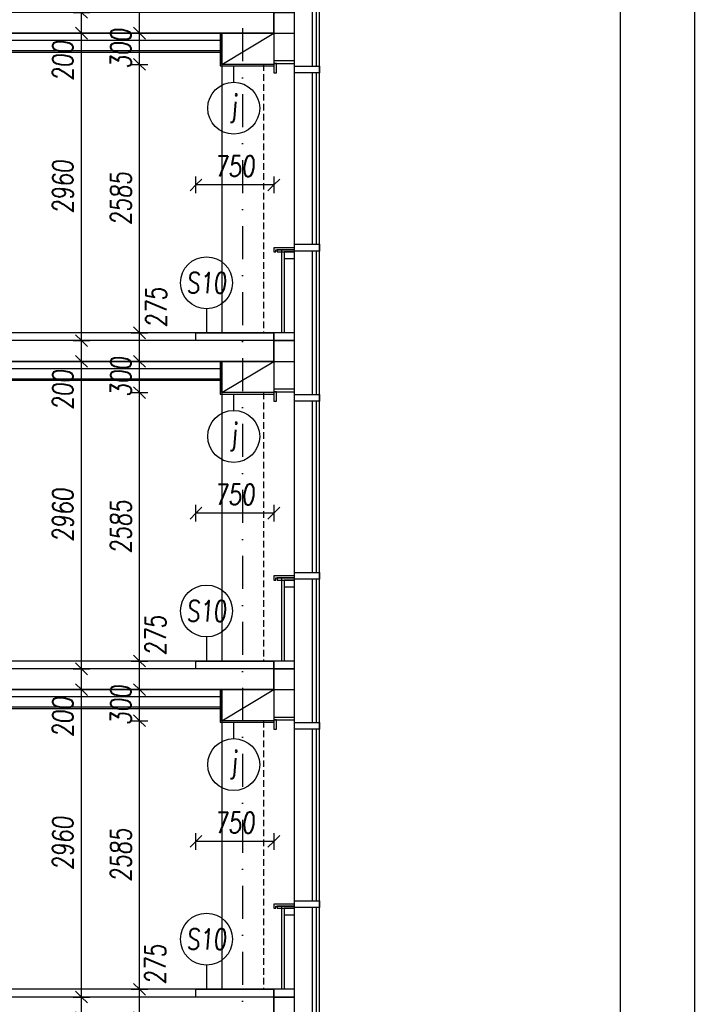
# Model space of a CAD drawing. Header units: millimetres. Extents: x -24606338 to 439687, y 151354 to 480404.
# Tile 42 of 93: x 275416 to 281995, y 229507 to 238987. Entities that reach past the tile are written whole.
import ezdxf
from ezdxf.enums import TextEntityAlignment as Align

# ---------------------------------------------------------------- set-up
doc = ezdxf.new("R2010")
doc.units = ezdxf.units.MM
doc.linetypes.add('ČERCHOVANÁ', pattern=[25.4, 12.7, -6.35, 0, -6.35])
doc.linetypes.add('ČÁRKOVANÁ', pattern=[19.05, 12.7, -6.35])
for name, color, linetype in [('KOTY', 7, 'Continuous'), ('KOTY - FASÁDA', 7, 'Continuous'), ('NOVA', 240, 'Continuous'), ('NOVÁ INTERIERY', 240, 'Continuous'), ('OSY', 7, 'Continuous'), ('TENKA', 4, 'Continuous'), ('TLUSTA', 2, 'Continuous'), ('ŽB', 3, 'Continuous')]:
    doc.layers.add(name, color=color, linetype=linetype)
doc.styles.add('CS-ROMANS', font='romans.shx', dxfattribs={"width": 0.75, "oblique": 5})
doc.styles.add('CS-ROMANS_100', font='romans.shx', dxfattribs={"width": 0.75, "oblique": 5, "height": 200})
doc.dimstyles.new('A_KÓTA_100', dxfattribs={"dimtxt": 200, "dimasz": 4, "dimexe": 100, "dimexo": 1500, "dimgap": 80, "dimtad": 1, "dimdec": 0, "dimdsep": 46, "dimtxsty": 'CS-ROMANS_100', "dimblk": 'KOT_CARA20', "dimcen": 90, "dimse1": 1, "dimse2": 1, "dimclrd": 256, "dimclre": 256, "dimclrt": 256, "dimadec": 0, "dimazin": 0, "dimtfac": 1, "dimtdec": 0, "dimtix": 1, "dimtmove": 2, "dimatfit": 3, "dimldrblk": 'OBLIQUE', "dimfxl": 1, "dimfxlon": 1, "dimtolj": 1, "dimarcsym": 0})

# ---------------------------------------------------------------- blocks, each defined once
blk = doc.blocks.new('A$C2F1015B4')
at = {"layer": 'NOVA'}
for points in [[(-440.9, 2502.5), (-200, 2502.5), (-200, 2567.5), (-440.9, 2567.5)], [(0, 2592.5), (-200, 2592.5), (-200, 2617.5), (0, 2617.5)], [(0, 2502.5), (-25, 2502.5), (-25, 2592.5), (0, 2592.5)], [(-440.9, 787.5), (-200, 787.5), (-200, 852.5), (-440.9, 852.5)], [(-200, 820), (0, 820), (0, 780), (-20, 780), (-20, 800), (-200, 800)], [(-200, 800), (-33.5, 800), (-33.5, 780), (-200, 780)], [(-200, 780), (-100, 780), (-100, 715), (-200, 715)], [(0, -75), (-200, -75), (-200, 0), (0, 0)], [(0, -275), (-200, -275), (-200, -75), (0, -75)]]:
    blk.add_lwpolyline(points, close=True, dxfattribs=at)
for points in [[(-440.9, -592.5), (-440.9, 2567.5)], [(-200, -592.5), (-200, 2567.5)], [(-410.9, 852.5), (-410.9, 2502.5)], [(-370.9, 852.5), (-370.9, 2502.5)], [(-410.9, -592.5), (-410.9, 787.5)], [(-370.9, -592.5), (-370.9, 787.5)], [(-100, 780), (-100, 0)], [(-75, 800), (-75, 0)]]:
    blk.add_lwpolyline(points, dxfattribs=at)
blk = doc.blocks.new('KOT_CARA20')
for p, q in [((0, 0), (-14.1, -14.1)), ((0, 20), (0, -20)), ((0, 0), (14.1, 14.1))]:
    blk.add_line(p, q)
blk = doc.blocks.new('*D2981')
at = {"layer": 'Defpoints', "color": 0, "transparency": 16777216}
for p in [(276569.2, 229652.2), (277361.8, 229652.2), (277361.8, 229377.2)]:
    blk.add_point(p, dxfattribs=at)
at = {"layer": 'KOTY', "lineweight": -2, "transparency": 16777216}
blk.add_line((276569.2, 229381.2), (276569.2, 229648.2), dxfattribs=at)
at = {"layer": 'KOTY', "lineweight": -2, "transparency": 16777216, "xscale": 4, "yscale": 4, "zscale": 4}
for p, rotation in [((276569.2, 229652.2), 90), ((276569.2, 229377.2), 270)]:
    blk.add_blockref('KOT_CARA20', p, dxfattribs=dict(at, rotation=rotation))
at = {"layer": 'KOTY', "transparency": 16777216, "insert": (276720.8, 229891.8), "char_height": 200, "attachment_point": 5, "rotation": 90, "style": 'CS-ROMANS_100'}
blk.add_mtext('\\A1;275', dxfattribs=at)
blk = doc.blocks.new('_OBLIQUE')
at = {"color": 0, "linetype": 'ByBlock', "ltscale": 15}
blk.add_line((-0.5, -0.5), (0.5, 0.5), dxfattribs=at)
blk = doc.blocks.new('*D2982')
at = {"layer": 'Defpoints', "color": 0, "transparency": 16777216}
for p in [(276569.2, 232237.2), (277361.8, 232237.2), (277361.8, 229652.2)]:
    blk.add_point(p, dxfattribs=at)
at = {"layer": 'KOTY', "lineweight": -2, "transparency": 16777216}
blk.add_line((276569.2, 229656.2), (276569.2, 232233.2), dxfattribs=at)
at = {"layer": 'KOTY', "lineweight": -2, "transparency": 16777216, "xscale": 4, "yscale": 4, "zscale": 4}
for p, rotation in [((276569.2, 232237.2), 90), ((276569.2, 229652.2), 270)]:
    blk.add_blockref('KOT_CARA20', p, dxfattribs=dict(at, rotation=rotation))
at = {"layer": 'KOTY', "transparency": 16777216, "insert": (276389.2, 230944.7), "char_height": 200, "attachment_point": 5, "rotation": 90, "style": 'CS-ROMANS_100'}
blk.add_mtext('\\A1;2585', dxfattribs=at)
blk = doc.blocks.new('*D2983')
at = {"layer": 'Defpoints', "color": 0, "transparency": 16777216}
for p in [(276569.2, 232537.2), (277361.8, 232537.2), (277361.8, 232237.2)]:
    blk.add_point(p, dxfattribs=at)
at = {"layer": 'KOTY', "lineweight": -2, "transparency": 16777216}
for p, q in [((276569.2, 232541.2), (276569.2, 232545.2)), ((276569.2, 232237.2), (276569.2, 232537.2)), ((276569.2, 232233.2), (276569.2, 232229.2))]:
    blk.add_line(p, q, dxfattribs=at)
at = {"layer": 'KOTY', "lineweight": -2, "transparency": 16777216, "xscale": 4, "yscale": 4, "zscale": 4}
for p, rotation in [((276569.2, 232537.2), 270), ((276569.2, 232237.2), 90)]:
    blk.add_blockref('KOT_CARA20', p, dxfattribs=dict(at, rotation=rotation))
at = {"layer": 'KOTY', "transparency": 16777216, "insert": (276389.2, 232387.2), "char_height": 200, "attachment_point": 5, "rotation": 90, "style": 'CS-ROMANS_100'}
blk.add_mtext('\\A1;300', dxfattribs=at)
blk = doc.blocks.new('*D2984')
at = {"layer": 'Defpoints', "color": 0, "transparency": 16777216}
for p in [(276569.2, 232812.2), (277361.8, 232812.2), (277361.8, 232537.2)]:
    blk.add_point(p, dxfattribs=at)
at = {"layer": 'KOTY', "lineweight": -2, "transparency": 16777216}
blk.add_line((276569.2, 232541.2), (276569.2, 232808.2), dxfattribs=at)
at = {"layer": 'KOTY', "lineweight": -2, "transparency": 16777216, "xscale": 4, "yscale": 4, "zscale": 4}
for p, rotation in [((276569.2, 232812.2), 90), ((276569.2, 232537.2), 270)]:
    blk.add_blockref('KOT_CARA20', p, dxfattribs=dict(at, rotation=rotation))
at = {"layer": 'KOTY', "transparency": 16777216, "insert": (276722.5, 233058.6), "char_height": 200, "attachment_point": 5, "rotation": 90, "style": 'CS-ROMANS_100'}
blk.add_mtext('\\A1;275', dxfattribs=at)
blk = doc.blocks.new('*D2985')
at = {"layer": 'Defpoints', "color": 0, "transparency": 16777216}
for p in [(276569.2, 235397.2), (277361.8, 235397.2), (277361.8, 232812.2)]:
    blk.add_point(p, dxfattribs=at)
at = {"layer": 'KOTY', "lineweight": -2, "transparency": 16777216}
blk.add_line((276569.2, 232816.2), (276569.2, 235393.2), dxfattribs=at)
at = {"layer": 'KOTY', "lineweight": -2, "transparency": 16777216, "xscale": 4, "yscale": 4, "zscale": 4}
for p, rotation in [((276569.2, 235397.2), 90), ((276569.2, 232812.2), 270)]:
    blk.add_blockref('KOT_CARA20', p, dxfattribs=dict(at, rotation=rotation))
at = {"layer": 'KOTY', "transparency": 16777216, "insert": (276389.2, 234104.7), "char_height": 200, "attachment_point": 5, "rotation": 90, "style": 'CS-ROMANS_100'}
blk.add_mtext('\\A1;2585', dxfattribs=at)
blk = doc.blocks.new('*D2986')
at = {"layer": 'Defpoints', "color": 0, "transparency": 16777216}
for p in [(276569.2, 235697.2), (277361.8, 235697.2), (277361.8, 235397.2)]:
    blk.add_point(p, dxfattribs=at)
at = {"layer": 'KOTY', "lineweight": -2, "transparency": 16777216}
for p, q in [((276569.2, 235701.2), (276569.2, 235705.2)), ((276569.2, 235397.2), (276569.2, 235697.2)), ((276569.2, 235393.2), (276569.2, 235389.2))]:
    blk.add_line(p, q, dxfattribs=at)
at = {"layer": 'KOTY', "lineweight": -2, "transparency": 16777216, "xscale": 4, "yscale": 4, "zscale": 4}
for p, rotation in [((276569.2, 235697.2), 270), ((276569.2, 235397.2), 90)]:
    blk.add_blockref('KOT_CARA20', p, dxfattribs=dict(at, rotation=rotation))
at = {"layer": 'KOTY', "transparency": 16777216, "insert": (276389.2, 235547.2), "char_height": 200, "attachment_point": 5, "rotation": 90, "style": 'CS-ROMANS_100'}
blk.add_mtext('\\A1;300', dxfattribs=at)
blk = doc.blocks.new('*D2987')
at = {"layer": 'Defpoints', "color": 0, "transparency": 16777216}
for p in [(276569.2, 235972.2), (277361.8, 235972.2), (277361.8, 235697.2)]:
    blk.add_point(p, dxfattribs=at)
at = {"layer": 'KOTY', "lineweight": -2, "transparency": 16777216}
blk.add_line((276569.2, 235701.2), (276569.2, 235968.2), dxfattribs=at)
at = {"layer": 'KOTY', "lineweight": -2, "transparency": 16777216, "xscale": 4, "yscale": 4, "zscale": 4}
for p, rotation in [((276569.2, 235972.2), 90), ((276569.2, 235697.2), 270)]:
    blk.add_blockref('KOT_CARA20', p, dxfattribs=dict(at, rotation=rotation))
at = {"layer": 'KOTY', "transparency": 16777216, "insert": (276728.8, 236216.4), "char_height": 200, "attachment_point": 5, "rotation": 90, "style": 'CS-ROMANS_100'}
blk.add_mtext('\\A1;275', dxfattribs=at)
blk = doc.blocks.new('*D2988')
at = {"layer": 'Defpoints', "color": 0, "transparency": 16777216}
for p in [(276569.2, 238557.2), (277361.8, 238557.2), (277361.8, 235972.2)]:
    blk.add_point(p, dxfattribs=at)
at = {"layer": 'KOTY', "lineweight": -2, "transparency": 16777216}
blk.add_line((276569.2, 235976.2), (276569.2, 238553.2), dxfattribs=at)
at = {"layer": 'KOTY', "lineweight": -2, "transparency": 16777216, "xscale": 4, "yscale": 4, "zscale": 4}
for p, rotation in [((276569.2, 238557.2), 90), ((276569.2, 235972.2), 270)]:
    blk.add_blockref('KOT_CARA20', p, dxfattribs=dict(at, rotation=rotation))
at = {"layer": 'KOTY', "transparency": 16777216, "insert": (276389.2, 237264.7), "char_height": 200, "attachment_point": 5, "rotation": 90, "style": 'CS-ROMANS_100'}
blk.add_mtext('\\A1;2585', dxfattribs=at)
blk = doc.blocks.new('*D2989')
at = {"layer": 'Defpoints', "color": 0, "transparency": 16777216}
for p in [(276569.2, 238857.2), (277361.8, 238857.2), (277361.8, 238557.2)]:
    blk.add_point(p, dxfattribs=at)
at = {"layer": 'KOTY', "lineweight": -2, "transparency": 16777216}
for p, q in [((276569.2, 238861.2), (276569.2, 238865.2)), ((276569.2, 238557.2), (276569.2, 238857.2)), ((276569.2, 238553.2), (276569.2, 238549.2))]:
    blk.add_line(p, q, dxfattribs=at)
at = {"layer": 'KOTY', "lineweight": -2, "transparency": 16777216, "xscale": 4, "yscale": 4, "zscale": 4}
for p, rotation in [((276569.2, 238857.2), 270), ((276569.2, 238557.2), 90)]:
    blk.add_blockref('KOT_CARA20', p, dxfattribs=dict(at, rotation=rotation))
at = {"layer": 'KOTY', "transparency": 16777216, "insert": (276389.2, 238707.2), "char_height": 200, "attachment_point": 5, "rotation": 90, "style": 'CS-ROMANS_100'}
blk.add_mtext('\\A1;300', dxfattribs=at)
blk = doc.blocks.new('*D2990')
at = {"layer": 'Defpoints', "color": 0, "transparency": 16777216}
for p in [(276569.2, 239132.2), (277361.8, 239132.2), (277361.8, 238857.2)]:
    blk.add_point(p, dxfattribs=at)
at = {"layer": 'KOTY', "lineweight": -2, "transparency": 16777216}
blk.add_line((276569.2, 238861.2), (276569.2, 239128.2), dxfattribs=at)
at = {"layer": 'KOTY', "lineweight": -2, "transparency": 16777216, "xscale": 4, "yscale": 4, "zscale": 4}
for p, rotation in [((276569.2, 239132.2), 90), ((276569.2, 238857.2), 270)]:
    blk.add_blockref('KOT_CARA20', p, dxfattribs=dict(at, rotation=rotation))
at = {"layer": 'KOTY', "transparency": 16777216, "insert": (276702.1, 239368.3), "char_height": 200, "attachment_point": 5, "rotation": 90, "style": 'CS-ROMANS_100'}
blk.add_mtext('\\A1;275', dxfattribs=at)
blk = doc.blocks.new('*D3215')
at = {"layer": 'Defpoints', "color": 0, "transparency": 16777216}
for p in [(276010.8, 229577.2), (276121, 229577.2), (276121, 229377.2)]:
    blk.add_point(p, dxfattribs=at)
at = {"layer": 'KOTY', "lineweight": -2, "transparency": 16777216}
blk.add_line((276010.8, 229381.2), (276010.8, 229573.2), dxfattribs=at)
at = {"layer": 'KOTY', "lineweight": -2, "transparency": 16777216, "xscale": 4, "yscale": 4, "zscale": 4}
for p, rotation in [((276010.8, 229577.2), 90), ((276010.8, 229377.2), 270)]:
    blk.add_blockref('KOT_CARA20', p, dxfattribs=dict(at, rotation=rotation))
at = {"layer": 'KOTY', "transparency": 16777216, "insert": (275830.8, 229134.6), "char_height": 200, "attachment_point": 5, "rotation": 90, "style": 'CS-ROMANS_100'}
blk.add_mtext('\\A1;200', dxfattribs=at)
blk = doc.blocks.new('*D3216')
at = {"layer": 'Defpoints', "color": 0, "transparency": 16777216}
for p in [(276010.8, 232537.2), (276121, 232537.2), (276121, 229577.2)]:
    blk.add_point(p, dxfattribs=at)
at = {"layer": 'KOTY', "lineweight": -2, "transparency": 16777216}
blk.add_line((276010.8, 229581.2), (276010.8, 232533.2), dxfattribs=at)
at = {"layer": 'KOTY', "lineweight": -2, "transparency": 16777216, "xscale": 4, "yscale": 4, "zscale": 4}
for p, rotation in [((276010.8, 232537.2), 90), ((276010.8, 229577.2), 270)]:
    blk.add_blockref('KOT_CARA20', p, dxfattribs=dict(at, rotation=rotation))
at = {"layer": 'KOTY', "transparency": 16777216, "insert": (275830.8, 231057.2), "char_height": 200, "attachment_point": 5, "rotation": 90, "style": 'CS-ROMANS_100'}
blk.add_mtext('\\A1;2960', dxfattribs=at)
blk = doc.blocks.new('*D3217')
at = {"layer": 'Defpoints', "color": 0, "transparency": 16777216}
for p in [(276010.8, 232737.2), (276121, 232737.2), (276121, 232537.2)]:
    blk.add_point(p, dxfattribs=at)
at = {"layer": 'KOTY', "lineweight": -2, "transparency": 16777216}
blk.add_line((276010.8, 232541.2), (276010.8, 232733.2), dxfattribs=at)
at = {"layer": 'KOTY', "lineweight": -2, "transparency": 16777216, "xscale": 4, "yscale": 4, "zscale": 4}
for p, rotation in [((276010.8, 232737.2), 90), ((276010.8, 232537.2), 270)]:
    blk.add_blockref('KOT_CARA20', p, dxfattribs=dict(at, rotation=rotation))
at = {"layer": 'KOTY', "transparency": 16777216, "insert": (275830.8, 232272.9), "char_height": 200, "attachment_point": 5, "rotation": 90, "style": 'CS-ROMANS_100'}
blk.add_mtext('\\A1;200', dxfattribs=at)
blk = doc.blocks.new('*D3218')
at = {"layer": 'Defpoints', "color": 0, "transparency": 16777216}
for p in [(276010.8, 235697.2), (276186, 235697.2), (276121, 232737.2)]:
    blk.add_point(p, dxfattribs=at)
at = {"layer": 'KOTY', "lineweight": -2, "transparency": 16777216}
blk.add_line((276010.8, 232741.2), (276010.8, 235693.2), dxfattribs=at)
at = {"layer": 'KOTY', "lineweight": -2, "transparency": 16777216, "xscale": 4, "yscale": 4, "zscale": 4}
for p, rotation in [((276010.8, 235697.2), 90), ((276010.8, 232737.2), 270)]:
    blk.add_blockref('KOT_CARA20', p, dxfattribs=dict(at, rotation=rotation))
at = {"layer": 'KOTY', "transparency": 16777216, "insert": (275830.8, 234217.2), "char_height": 200, "attachment_point": 5, "rotation": 90, "style": 'CS-ROMANS_100'}
blk.add_mtext('\\A1;2960', dxfattribs=at)
blk = doc.blocks.new('*D3219')
at = {"layer": 'Defpoints', "color": 0, "transparency": 16777216}
for p in [(276010.8, 235897.2), (276190.3, 235897.2), (276186, 235697.2)]:
    blk.add_point(p, dxfattribs=at)
at = {"layer": 'KOTY', "lineweight": -2, "transparency": 16777216}
blk.add_line((276010.8, 235701.2), (276010.8, 235893.2), dxfattribs=at)
at = {"layer": 'KOTY', "lineweight": -2, "transparency": 16777216, "xscale": 4, "yscale": 4, "zscale": 4}
for p, rotation in [((276010.8, 235897.2), 90), ((276010.8, 235697.2), 270)]:
    blk.add_blockref('KOT_CARA20', p, dxfattribs=dict(at, rotation=rotation))
at = {"layer": 'KOTY', "transparency": 16777216, "insert": (275830.8, 235422.3), "char_height": 200, "attachment_point": 5, "rotation": 90, "style": 'CS-ROMANS_100'}
blk.add_mtext('\\A1;200', dxfattribs=at)
blk = doc.blocks.new('*D3220')
at = {"layer": 'Defpoints', "color": 0, "transparency": 16777216}
for p in [(276010.8, 238857.2), (276121, 238857.2), (276190.3, 235897.2)]:
    blk.add_point(p, dxfattribs=at)
at = {"layer": 'KOTY', "lineweight": -2, "transparency": 16777216}
blk.add_line((276010.8, 235901.2), (276010.8, 238853.2), dxfattribs=at)
at = {"layer": 'KOTY', "lineweight": -2, "transparency": 16777216, "xscale": 4, "yscale": 4, "zscale": 4}
for p, rotation in [((276010.8, 238857.2), 90), ((276010.8, 235897.2), 270)]:
    blk.add_blockref('KOT_CARA20', p, dxfattribs=dict(at, rotation=rotation))
at = {"layer": 'KOTY', "transparency": 16777216, "insert": (275830.8, 237377.2), "char_height": 200, "attachment_point": 5, "rotation": 90, "style": 'CS-ROMANS_100'}
blk.add_mtext('\\A1;2960', dxfattribs=at)
blk = doc.blocks.new('*D3221')
at = {"layer": 'Defpoints', "color": 0, "transparency": 16777216}
for p in [(276010.8, 239057.2), (276121, 239057.2), (276121, 238857.2)]:
    blk.add_point(p, dxfattribs=at)
at = {"layer": 'KOTY', "lineweight": -2, "transparency": 16777216}
blk.add_line((276010.8, 238861.2), (276010.8, 239053.2), dxfattribs=at)
at = {"layer": 'KOTY', "lineweight": -2, "transparency": 16777216, "xscale": 4, "yscale": 4, "zscale": 4}
for p, rotation in [((276010.8, 239057.2), 90), ((276010.8, 238857.2), 270)]:
    blk.add_blockref('KOT_CARA20', p, dxfattribs=dict(at, rotation=rotation))
at = {"layer": 'KOTY', "transparency": 16777216, "insert": (275830.8, 238590.9), "char_height": 200, "attachment_point": 5, "rotation": 90, "style": 'CS-ROMANS_100'}
blk.add_mtext('\\A1;200', dxfattribs=at)
blk = doc.blocks.new('*D3229')
at = {"layer": 'Defpoints', "color": 0, "transparency": 16777216}
for p in [(278312.8, 250657.2), (281197, 250657.2), (278176.1, 191457.2)]:
    blk.add_point(p, dxfattribs=at)
at = {"layer": 'KOTY', "lineweight": -2, "transparency": 16777216}
blk.add_line((281197, 191461.2), (281197, 250653.2), dxfattribs=at)
at = {"layer": 'KOTY', "lineweight": -2, "transparency": 16777216, "xscale": 4, "yscale": 4, "zscale": 4}
for p, rotation in [((281197, 250657.2), 90), ((281197, 191457.2), 270)]:
    blk.add_blockref('KOT_CARA20', p, dxfattribs=dict(at, rotation=rotation))
at = {"layer": 'KOTY', "transparency": 16777216, "insert": (281017, 221057.2), "char_height": 200, "attachment_point": 5, "rotation": 90, "style": 'CS-ROMANS_100'}
blk.add_mtext('\\A1;59200', dxfattribs=at)
blk = doc.blocks.new('*D3231')
at = {"layer": 'Defpoints', "color": 0, "transparency": 16777216}
for p in [(270895.9, 253754.2), (281915.1, 253754.2), (277973.8, 191457.2)]:
    blk.add_point(p, dxfattribs=at)
at = {"layer": 'KOTY', "lineweight": -2, "transparency": 16777216}
blk.add_line((281915.1, 191461.2), (281915.1, 253750.2), dxfattribs=at)
at = {"layer": 'KOTY', "lineweight": -2, "transparency": 16777216, "xscale": 4, "yscale": 4, "zscale": 4}
for p, rotation in [((281915.1, 253754.2), 90), ((281915.1, 191457.2), 270)]:
    blk.add_blockref('KOT_CARA20', p, dxfattribs=dict(at, rotation=rotation))
at = {"layer": 'KOTY', "transparency": 16777216, "insert": (281735.1, 222605.7), "char_height": 200, "attachment_point": 5, "rotation": 90, "style": 'CS-ROMANS_100'}
blk.add_mtext('\\A1;62297', dxfattribs=at)
blk = doc.blocks.new('*D3264')
at = {"layer": 'Defpoints', "color": 0, "transparency": 16777216}
for p in [(277111.8, 231076), (277111.8, 229652.2), (277861.8, 229652.2)]:
    blk.add_point(p, dxfattribs=at)
at = {"layer": 'KOTY - FASÁDA', "lineweight": -2, "transparency": 16777216}
blk.add_line((277857.8, 231076), (277115.8, 231076), dxfattribs=at)
at = {"layer": 'KOTY - FASÁDA', "lineweight": -2, "transparency": 16777216, "xscale": 4, "yscale": 4, "zscale": 4, "rotation": 180}
blk.add_blockref('KOT_CARA20', (277111.8, 231076), dxfattribs=at)
at = {"layer": 'KOTY - FASÁDA', "lineweight": -2, "transparency": 16777216, "xscale": 4, "yscale": 4, "zscale": 4}
blk.add_blockref('KOT_CARA20', (277861.8, 231076), dxfattribs=at)
at = {"layer": 'KOTY - FASÁDA', "transparency": 16777216, "insert": (277486.8, 231256), "char_height": 200, "attachment_point": 5, "style": 'CS-ROMANS_100'}
blk.add_mtext('\\A1;750', dxfattribs=at)
blk = doc.blocks.new('*D3265')
at = {"layer": 'Defpoints', "color": 0, "transparency": 16777216}
for p in [(277111.8, 234236), (277111.8, 232812.2), (277861.8, 232812.2)]:
    blk.add_point(p, dxfattribs=at)
at = {"layer": 'KOTY - FASÁDA', "lineweight": -2, "transparency": 16777216}
blk.add_line((277857.8, 234236), (277115.8, 234236), dxfattribs=at)
at = {"layer": 'KOTY - FASÁDA', "lineweight": -2, "transparency": 16777216, "xscale": 4, "yscale": 4, "zscale": 4, "rotation": 180}
blk.add_blockref('KOT_CARA20', (277111.8, 234236), dxfattribs=at)
at = {"layer": 'KOTY - FASÁDA', "lineweight": -2, "transparency": 16777216, "xscale": 4, "yscale": 4, "zscale": 4}
blk.add_blockref('KOT_CARA20', (277861.8, 234236), dxfattribs=at)
at = {"layer": 'KOTY - FASÁDA', "transparency": 16777216, "insert": (277486.8, 234416), "char_height": 200, "attachment_point": 5, "style": 'CS-ROMANS_100'}
blk.add_mtext('\\A1;750', dxfattribs=at)
blk = doc.blocks.new('*D3266')
at = {"layer": 'Defpoints', "color": 0, "transparency": 16777216}
for p in [(277111.8, 237396), (277111.8, 235972.2), (277861.8, 235972.2)]:
    blk.add_point(p, dxfattribs=at)
at = {"layer": 'KOTY - FASÁDA', "lineweight": -2, "transparency": 16777216}
blk.add_line((277857.8, 237396), (277115.8, 237396), dxfattribs=at)
at = {"layer": 'KOTY - FASÁDA', "lineweight": -2, "transparency": 16777216, "xscale": 4, "yscale": 4, "zscale": 4, "rotation": 180}
blk.add_blockref('KOT_CARA20', (277111.8, 237396), dxfattribs=at)
at = {"layer": 'KOTY - FASÁDA', "lineweight": -2, "transparency": 16777216, "xscale": 4, "yscale": 4, "zscale": 4}
blk.add_blockref('KOT_CARA20', (277861.8, 237396), dxfattribs=at)
at = {"layer": 'KOTY - FASÁDA', "transparency": 16777216, "insert": (277486.8, 237576), "char_height": 200, "attachment_point": 5, "style": 'CS-ROMANS_100'}
blk.add_mtext('\\A1;750', dxfattribs=at)

msp = doc.modelspace()

# ---------------------------------------------------------------- linework, layer by layer
at = {"layer": 'KOTY'}
for p, q in [((277475.622, 238384.9), (277475.622, 238542.158)), ((277213.692, 236204.118), (277213.692, 235972.158)), ((277475.622, 235224.9), (277475.622, 235382.158)), ((277213.692, 233044.118), (277213.692, 232812.158)), ((277475.622, 232064.9), (277475.622, 232222.158)), ((277213.692, 229884.118), (277213.692, 229652.158))]:
    msp.add_line(p, q, dxfattribs=at)
at = {"layer": 'KOTY', "ltscale": 20}
for centre in [(277475.622, 238134.9), (277213.692, 236454.118), (277475.622, 234974.9), (277213.692, 233294.118), (277475.622, 231814.9), (277213.692, 230134.118)]:
    msp.add_circle(centre, 250, dxfattribs=at)
at = {"layer": 'NOVA'}
for points in [[(277861.809, 235897.158), (277111.809, 235897.158), (277111.809, 235972.158), (277861.809, 235972.158)], [(277861.809, 232737.158), (277111.809, 232737.158), (277111.809, 232812.158), (277861.809, 232812.158)], [(277861.809, 229577.158), (277111.809, 229577.158), (277111.809, 229652.158), (277861.809, 229652.158)]]:
    msp.add_lwpolyline(points, close=True, dxfattribs=at)
at = {"layer": 'NOVÁ INTERIERY'}
for points in [[(277346.809, 238857.158), (277346.809, 238542.158), (277861.809, 238542.158)], [(277346.809, 238787.158), (271576.809, 238787.158)], [(277346.809, 238687.158), (271576.809, 238687.158)], [(277346.809, 238672.158), (271576.809, 238672.158)], [(277346.809, 235697.158), (277346.809, 235382.158), (277861.809, 235382.158)], [(277346.809, 235627.158), (271576.809, 235627.158)], [(277346.809, 235527.158), (271576.809, 235527.158)], [(277346.809, 235512.158), (271576.809, 235512.158)], [(277346.809, 232467.158), (271576.809, 232467.158)], [(277346.809, 232537.158), (277346.809, 232222.158), (277861.809, 232222.158)], [(277346.809, 232367.158), (271576.809, 232367.158)], [(277346.809, 232352.158), (271576.809, 232352.158)]]:
    msp.add_lwpolyline(points, dxfattribs=at)
at = {"layer": 'OSY', "linetype": 'ČERCHOVANÁ', "ltscale": 25}
msp.add_line((277561.809, 251607.158), (277561.809, 176269.705), dxfattribs=at)
at = {"layer": 'TENKA'}
for points in [[(277361.809, 238857.158), (277361.809, 235972.158)], [(277361.809, 238557.158), (277861.809, 238857.158)], [(277861.809, 235897.158), (271311.809, 235897.158)], [(277361.809, 235697.158), (277361.809, 232812.158)], [(277361.809, 235397.158), (277861.809, 235697.158)], [(277861.809, 232737.158), (271311.809, 232737.158)], [(277361.809, 232537.158), (277361.809, 229652.158)], [(277361.809, 232237.158), (277861.809, 232537.158)], [(277861.809, 229577.158), (271311.809, 229577.158)]]:
    msp.add_lwpolyline(points, dxfattribs=at)
at = {"layer": 'TENKA', "linetype": 'ČÁRKOVANÁ', "ltscale": 5}
for points in [[(277761.809, 238557.158), (277761.809, 235972.158)], [(277761.809, 235397.158), (277761.809, 232812.158)], [(277761.809, 232237.158), (277761.809, 229652.158)]]:
    msp.add_lwpolyline(points, dxfattribs=at)
at = {"layer": 'TLUSTA'}
for points in [[(277861.809, 238857.158), (277861.809, 239132.158)], [(277861.809, 238857.158), (271311.809, 238857.158)], [(277861.809, 235972.158), (271311.809, 235972.158)], [(277861.809, 235697.158), (277861.809, 235972.158)], [(277861.809, 235697.158), (271311.809, 235697.158)], [(277861.809, 232812.158), (271311.809, 232812.158)], [(277861.809, 232537.158), (277861.809, 232812.158)], [(277861.809, 232537.158), (271311.809, 232537.158)], [(277861.809, 229652.158), (271311.809, 229652.158)], [(277861.809, 229377.158), (277861.809, 229652.158)]]:
    msp.add_lwpolyline(points, dxfattribs=at)
for points in [[(277361.809, 238857.158), (277861.809, 238857.158), (277861.809, 238557.158), (277361.809, 238557.158)], [(277361.809, 235697.158), (277861.809, 235697.158), (277861.809, 235397.158), (277361.809, 235397.158)], [(277361.809, 232537.158), (277861.809, 232537.158), (277861.809, 232237.158), (277361.809, 232237.158)]]:
    msp.add_lwpolyline(points, close=True, dxfattribs=at)
at = {"layer": 'ŽB'}
for points in [[(271311.809, 238857.158), (277861.809, 238857.158), (277861.809, 239057.158), (271311.809, 239057.158)], [(277361.809, 238857.158), (277861.809, 238857.158), (277861.809, 238557.158), (277361.809, 238557.158)], [(271311.809, 235697.158), (277861.809, 235697.158), (277861.809, 235897.158), (271311.809, 235897.158)], [(277361.809, 235697.158), (277861.809, 235697.158), (277861.809, 235397.158), (277361.809, 235397.158)], [(271311.809, 232537.158), (277861.809, 232537.158), (277861.809, 232737.158), (271311.809, 232737.158)], [(277361.809, 232537.158), (277861.809, 232537.158), (277861.809, 232237.158), (277361.809, 232237.158)], [(271311.809, 229377.158), (277861.809, 229377.158), (277861.809, 229577.158), (271311.809, 229577.158)]]:
    msp.add_lwpolyline(points, close=True, dxfattribs=at)

# ---------------------------------------------------------------- block references
at = {"layer": 'NOVA', "xscale": -1}
for p in [(277861.809, 239132.158), (277861.809, 235972.158), (277861.809, 232812.158), (277861.809, 229652.158)]:
    msp.add_blockref('A$C2F1015B4', p, dxfattribs=at)

# ---------------------------------------------------------------- texts
at = {"layer": 'KOTY', "ltscale": 20, "style": 'CS-ROMANS', "oblique": 5, "width": 0.75}
for s, p in [('j', (277475.622, 238134.9)), ('S10', (277213.692, 236454.118)), ('j', (277475.622, 234974.9)), ('S10', (277213.692, 233294.118)), ('j', (277475.622, 231814.9)), ('S10', (277213.692, 230134.118))]:
    msp.add_text(s, height=200, dxfattribs=at).set_placement(p, align=Align.MIDDLE)

# ---------------------------------------------------------------- dimensions: what is measured, and where the dimension line sits
at = {"layer": 'KOTY'}
for base, p1, p2, picture, middle in [((281915.056, 253754.158), (277973.796, 191457.158), (270895.946, 253754.158), '*D3231', (281735.056, 222605.658)), ((281197.008, 250657.158), (278176.071, 191457.158), (278312.753, 250657.158), '*D3229', (281017.008, 221057.158)), ((276010.846, 238857.158), (276190.256, 235897.158), (276120.954, 238857.158), '*D3220', (275830.846, 237377.158)), ((276569.162, 238857.158), (277361.809, 238557.158), (277361.809, 238857.158), '*D2989', (276389.162, 238707.158)), ((276569.162, 238557.158), (277361.809, 235972.158), (277361.809, 238557.158), '*D2988', (276389.162, 237264.658)), ((276569.162, 235697.158), (277361.809, 235397.158), (277361.809, 235697.158), '*D2986', (276389.162, 235547.158)), ((276010.846, 235697.158), (276120.954, 232737.158), (276185.976, 235697.158), '*D3218', (275830.846, 234217.158)), ((276569.162, 235397.158), (277361.809, 232812.158), (277361.809, 235397.158), '*D2985', (276389.162, 234104.658)), ((276010.846, 232537.158), (276120.954, 229577.158), (276120.954, 232537.158), '*D3216', (275830.846, 231057.158)), ((276569.162, 232537.158), (277361.809, 232237.158), (277361.809, 232537.158), '*D2983', (276389.162, 232387.158)), ((276569.162, 232237.158), (277361.809, 229652.158), (277361.809, 232237.158), '*D2982', (276389.162, 230944.658))]:
    dim = msp.add_linear_dim(base=base, p1=p1, p2=p2, angle=90, dimstyle='A_KÓTA_100', dxfattribs=at)
    dim.commit()
    dim.dimension.update_dxf_attribs({"geometry": picture, "text_midpoint": middle})
for base, p1, p2, picture, middle in [((276569.162, 239132.158), (277361.809, 238857.158), (277361.809, 239132.158), '*D2990', (276702.091, 239368.269)), ((276010.846, 239057.158), (276120.954, 238857.158), (276120.954, 239057.158), '*D3221', (275830.846, 238590.929)), ((276569.162, 235972.158), (277361.809, 235697.158), (277361.809, 235972.158), '*D2987', (276728.819, 236216.411)), ((276010.846, 235897.158), (276185.976, 235697.158), (276190.256, 235897.158), '*D3219', (275830.846, 235422.322)), ((276569.162, 232812.158), (277361.809, 232537.158), (277361.809, 232812.158), '*D2984', (276722.537, 233058.552)), ((276010.846, 232737.158), (276120.954, 232537.158), (276120.954, 232737.158), '*D3217', (275830.846, 232272.933)), ((276569.162, 229652.158), (277361.809, 229377.158), (277361.809, 229652.158), '*D2981', (276720.759, 229891.814)), ((276010.846, 229577.158), (276120.954, 229377.158), (276120.954, 229577.158), '*D3215', (275830.846, 229134.625))]:
    dim = msp.add_linear_dim(base=base, p1=p1, p2=p2, angle=90, dimstyle='A_KÓTA_100', dxfattribs=at)
    dim.commit()
    dim.dimension.update_dxf_attribs({"geometry": picture, "text_midpoint": middle, "dimtype": 160})
at = {"layer": 'KOTY - FASÁDA'}
for base, p1, p2, picture, middle in [((277111.809, 237396.048), (277861.809, 235972.158), (277111.809, 235972.158), '*D3266', (277486.809, 237576.048)), ((277111.809, 234236.048), (277861.809, 232812.158), (277111.809, 232812.158), '*D3265', (277486.809, 234416.048)), ((277111.809, 231076.048), (277861.809, 229652.158), (277111.809, 229652.158), '*D3264', (277486.809, 231256.048))]:
    dim = msp.add_linear_dim(base=base, p1=p1, p2=p2, angle=180, dimstyle='A_KÓTA_100', dxfattribs=at)
    dim.commit()
    dim.dimension.update_dxf_attribs({"geometry": picture, "text_midpoint": middle})

doc.saveas('drawing.dxf')
